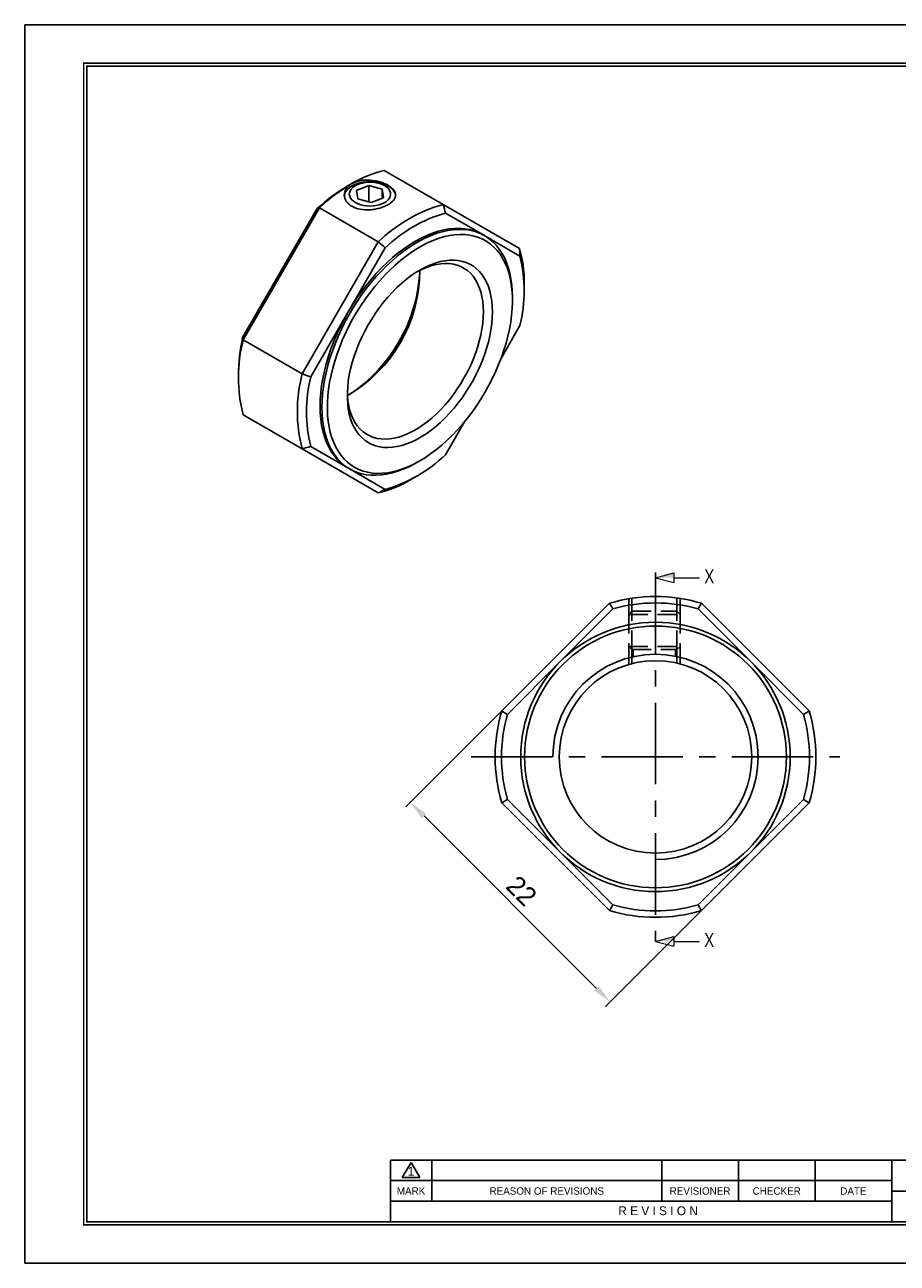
# Model space of a CAD drawing. Header units: millimetres. Extents: x 0 to 137, y 0 to 97.
# Tile 1 of 2: x 0 to 68, y 0 to 97. Entities that reach past the tile are written whole.
import ezdxf
from ezdxf.enums import TextEntityAlignment as Align

# ---------------------------------------------------------------- set-up
doc = ezdxf.new("R2010")
doc.units = ezdxf.units.MM
doc.linetypes.add('CENTER', pattern=[50.8, 31.75, -6.35, 6.35, -6.35])
doc.linetypes.add('DASHED', pattern=[0.75, 0.5, -0.25])
doc.layers.get('0').update_dxf_attribs({"linetype": 'CONTINUOUS'})
doc.layers.get('DEFPOINTS').update_dxf_attribs({"linetype": 'CONTINUOUS'})
for name, color, linetype in [('center', 1, 'CENTER'), ('hidden', 2, 'DASHED'), ('L1', 7, 'CONTINUOUS'), ('OUTLINE', 7, 'CONTINUOUS')]:
    doc.layers.add(name, color=color, linetype=linetype)
doc.dimstyles.get("Standard").update_dxf_attribs({"dimtxt": 1.5, "dimasz": 1.5, "dimexe": 0.5, "dimexo": 0, "dimgap": 0.5, "dimtad": 1, "dimdec": 3, "dimzin": 11, "dimdsep": 46, "dimtxsty": 'Standard', "dimcen": 0, "dimclrd": 5, "dimclre": 5, "dimclrt": 3, "dimadec": 0, "dimazin": 0, "dimtfac": 0.6, "dimtdec": 3, "dimtmove": 0, "dimatfit": 3, "dimfxl": 1.25, "dimtolj": 1, "dimtzin": 11, "dimarcsym": 0})

# ---------------------------------------------------------------- blocks, each defined once
blk = doc.blocks.new('표제란')
at = {"layer": 'L1', "color": 0}
for p, q in [((297, 210), (0, 210)), ((0, 210), (0, 0)), ((0, 0), (297, 0))]:
    blk.add_line(p, q, dxfattribs=at)
at = {"layer": 'L1'}
for p, q in [((160, 17.5), (62, 17.5)), ((62, 17.5), (62, 7)), ((64, 14.51), (65.5, 17.1)), ((65.5, 17.1), (67, 14.51)), ((69, 17.5), (69, 10.5)), ((108, 17.5), (108, 10.5)), ((121, 17.5), (121, 10.5)), ((134, 17.5), (134, 10.5)), ((147, 17.5), (147, 7)), ((147, 14), (62, 14)), ((64, 14.51), (67, 14.51)), ((147, 10.5), (62, 10.5)), ((147, 12.2), (160, 12.2))]:
    blk.add_line(p, q, dxfattribs=at)
at = {"layer": 'L1', "const_width": 0.25}
blk.add_lwpolyline([(290.5, 6.5), (290.5, 203.5), (10, 203.5), (10, 6.5)], close=True, dxfattribs=at)
at = {"layer": 'L1'}
blk.add_lwpolyline([(290, 7), (290, 203), (10.5, 203), (10.5, 7)], close=True, dxfattribs=at)
for s, height, p in [('1', 1.5, (65.5, 15.61)), ('MARK', 1.25, (65.5, 12.25)), ('REASON OF REVISIONS', 1.25, (88.5, 12.25)), ('REVISIONER', 1.25, (114.5, 12.25)), ('CHECKER', 1.25, (127.5, 12.25)), ('DATE', 1.25, (140.5, 12.25)), ('R E V I S I O N', 1.5, (107.38, 8.9))]:
    blk.add_text(s, height=height, dxfattribs=at).set_placement(p, align=Align.MIDDLE_CENTER)
for tag, p in [('필렛', (179.25, 10.9)), ('모따기', (179.25, 8.3))]:
    blk.add_attdef(tag, text='', height=1.15, dxfattribs=at).set_placement(p, align=Align.MIDDLE_LEFT)
at = {"layer": 'OUTLINE', "ltscale": 0.5}
for tag, p, height in [('TITLE', (237.17, 24.41), 2.5), ('도번', (251.18, 15.64), 2.5), ('SCALE', (253.78, 9.55), 1.2), ('DATE', (277.02, 9.51), 1.2)]:
    blk.add_attdef(tag, p, '', height=height, dxfattribs=at)
blk = doc.blocks.new('*D65')
at = {"layer": 'DEFPOINTS', "color": 0, "ltscale": 0.2}
for p in [(41.373, 47.238), (56.929, 31.682), (45.61, 20.362)]:
    blk.add_point(p, dxfattribs=at)
at = {"layer": 'OUTLINE', "color": 5, "lineweight": -2, "ltscale": 0.2}
for p, q in [((41.373, 47.238), (29.7, 35.565)), ((31.114, 34.858), (44.549, 21.423)), ((56.929, 31.682), (45.256, 20.009))]:
    blk.add_line(p, q, dxfattribs=at)
at = {"layer": 'OUTLINE', "color": 5, "ltscale": 0.2}
for points in [[(31.291, 35.035), (30.937, 34.681), (30.053, 35.919)], [(44.726, 21.6), (44.372, 21.246), (45.61, 20.362)]]:
    blk.add_solid(points, dxfattribs=at)
at = {"layer": 'OUTLINE', "color": 3, "ltscale": 0.2, "insert": (38.717, 29.026), "char_height": 1.5, "attachment_point": 5, "rotation": 315}
blk.add_mtext('\\A1;22', dxfattribs=at)

msp = doc.modelspace()

# ---------------------------------------------------------------- linework, layer by layer
at = {"layer": 'center', "ltscale": 0.2}
for p, q in [((49.151, 53.8347), (49.151, 25.0847)), ((34.776, 39.4597), (63.526, 39.4597))]:
    msp.add_line(p, q, dxfattribs=at)
at = {"layer": 'hidden', "color": 5, "ltscale": 3}
for p, q in [((47.0627, 50.5696), (47.0627, 51.7597)), ((51.0627, 50.5696), (51.0627, 51.7923)), ((47.0627, 46.6631), (47.0627, 48.5022)), ((51.0627, 46.712), (51.0627, 48.5022))]:
    msp.add_line(p, q, dxfattribs=at)
at = {"layer": 'hidden', "ltscale": 3}
for p, q in [((47.3127, 50.8196), (47.3127, 51.805)), ((50.8127, 50.8196), (50.8127, 51.8335)), ((47.0627, 50.5696), (47.3127, 50.8196)), ((47.0627, 50.5696), (51.0627, 50.5696)), ((47.0627, 50.5696), (47.0627, 48.0696)), ((47.3127, 47.8196), (47.3127, 50.8196)), ((47.3127, 50.8196), (50.8127, 50.8196)), ((51.0627, 50.5696), (50.8127, 50.8196)), ((50.8127, 47.8196), (50.8127, 50.8196)), ((51.0627, 50.5696), (51.0627, 48.0696)), ((47.0627, 48.0696), (51.0627, 48.0696)), ((47.0627, 48.0696), (47.3127, 47.8196)), ((47.3127, 46.7309), (47.3127, 48.2522)), ((47.3127, 47.8196), (50.8127, 47.8196)), ((47.4127, 47.2686), (47.4127, 47.8196)), ((50.7127, 47.3058), (50.7127, 47.8196)), ((50.8127, 46.7733), (50.8127, 48.2522)), ((51.0627, 48.0696), (50.8127, 47.8196))]:
    msp.add_line(p, q, dxfattribs=at)
at = {"layer": 'OUTLINE'}
for p, q in [((28.0196, 85.1723), (32.6158, 82.519)), ((25.4867, 84.1377), (25.1333, 83.9335)), ((26.8051, 83.9863), (25.8573, 83.6056)), ((27.8502, 83.7028), (26.8051, 83.9863)), ((26.8051, 83.9863), (26.8051, 82.7106)), ((25.9546, 82.9414), (25.8573, 83.6056)), ((27.9475, 83.0386), (26.9996, 82.6579)), ((27.8502, 83.7028), (27.9475, 83.0386)), ((27.8502, 82.9995), (27.8502, 83.7028)), ((16.9799, 72.1364), (22.7894, 82.1987)), ((22.9568, 82.2496), (17.0196, 71.9661)), ((22.9568, 82.2496), (27.553, 79.5963)), ((25.9546, 82.9414), (26.9996, 82.6579)), ((32.6158, 82.519), (38.553, 79.0904)), ((32.7832, 81.845), (35.6877, 80.1677)), ((35.8289, 80.0862), (35.6875, 80.1678)), ((21.6158, 69.3128), (27.553, 79.5963)), ((35.8403, 80.0796), (38.5927, 78.4902)), ((25.1879, 74.1061), (28.0927, 79.1372)), ((38.9232, 75.9728), (38.9232, 76.381)), ((38.004, 75.0339), (38.004, 75.2788)), ((22.2832, 69.0749), (25.1879, 74.1061)), ((38.5927, 73.0737), (37.1143, 70.5132)), ((17.0196, 71.9661), (21.6158, 69.3128)), ((16.6493, 69.2374), (16.6493, 68.8292)), ((17.0196, 66.1197), (21.6158, 63.4664)), ((17.0196, 66.1197), (22.9568, 62.6912)), ((34.2616, 65.5721), (32.7832, 63.0114)), ((27.553, 60.0379), (21.6158, 63.4664)), ((25.1879, 61.981), (22.2832, 63.6585)), ((27.553, 60.0379), (22.9568, 62.6912)), ((28.0927, 60.3036), (25.1879, 61.981)), ((25.1884, 61.9808), (25.3298, 61.8992)), ((30.5806, 62.4197), (30.7927, 62.5422)), ((30.0858, 61.0725), (30.4393, 61.2766)), ((37.1746, 43.0397), (45.571, 51.4361)), ((52.7309, 51.4361), (61.1274, 43.0397)), ((41.7263, 46.8843), (45.8343, 50.9923)), ((52.4677, 50.9923), (56.5756, 46.8843)), ((37.6184, 42.7764), (41.7263, 46.8843)), ((56.5756, 46.8843), (60.6835, 42.7764)), ((45.571, 27.4833), (37.1746, 35.8798)), ((41.7263, 32.0351), (37.6184, 36.143)), ((61.1274, 35.8798), (52.7309, 27.4833)), ((60.6835, 36.143), (56.5756, 32.0351)), ((45.8343, 27.9272), (41.7263, 32.0351)), ((56.5756, 32.0351), (52.4677, 27.9272))]:
    msp.add_line(p, q, dxfattribs=at)
at = {"layer": 'OUTLINE', "lineweight": 9}
for p, q in [((49.151, 53.426), (50.591, 53.8119)), ((49.151, 53.426), (50.591, 53.0402)), ((50.591, 53.8119), (50.591, 53.0402)), ((50.591, 53.426), (52.5854, 53.426)), ((49.151, 25.0847), (50.591, 25.4706)), ((50.591, 25.4706), (50.591, 24.6989)), ((49.151, 25.0847), (50.591, 24.6989)), ((50.591, 25.0847), (52.5854, 25.0847))]:
    msp.add_line(p, q, dxfattribs=at)
at = {"layer": 'OUTLINE', "flags": 128}
for points in [[(24.9024, 83.1382), (24.908, 83.2248), (24.947, 83.3808), (25.0224, 83.5322), (25.1329, 83.6763), (25.2763, 83.8104), (25.45, 83.932), (25.6507, 84.0387), (25.8748, 84.1288), (26.118, 84.2003), (26.3758, 84.2521), (26.6434, 84.2831), (26.9159, 84.2928), (27.1881, 84.281), (27.455, 84.2479), (27.7115, 84.1941), (27.9531, 84.1207), (28.175, 84.0289), (28.3732, 83.9206), (28.5441, 83.7977), (28.6843, 83.6625), (28.7914, 83.5175), (28.8633, 83.3655), (28.8986, 83.2093), (28.9024, 83.1382)], [(27.822, 82.5592), (27.6095, 82.4871), (27.3804, 82.4346), (27.1401, 82.4028), (26.8942, 82.3927), (26.6486, 82.4043), (26.4088, 82.4374), (26.1807, 82.4913), (25.9695, 82.5646), (25.7801, 82.6557), (25.617, 82.7624), (25.4841, 82.8822), (25.3844, 83.0124), (25.3203, 83.1498), (25.2933, 83.2912), (25.304, 83.4334), (25.3521, 83.5729), (25.4366, 83.7066), (25.5555, 83.8313), (25.7059, 83.944), (25.8844, 84.0421), (26.0867, 84.1234), (26.3081, 84.1859), (26.5435, 84.2281), (26.7873, 84.2492), (27.0338, 84.2484), (27.2772, 84.226), (27.5118, 84.1824), (27.7322, 84.1186), (27.933, 84.0361), (28.1098, 83.9369), (28.2582, 83.8233), (28.3749, 83.698), (28.457, 83.5638), (28.5027, 83.424), (28.5109, 83.2818), (28.4814, 83.1405), (28.4149, 83.0035), (28.3129, 82.8739), (28.1778, 82.7549), (28.0129, 82.6492), (27.822, 82.5592)], [(23.1547, 66.7065), (23.1678, 67.222), (23.2068, 67.7507), (23.2718, 68.2907), (23.3625, 68.8403), (23.4784, 69.3974), (23.6194, 69.9601), (23.7847, 70.5265), (23.974, 71.0945), (24.1864, 71.6621), (24.4213, 72.2274), (24.6779, 72.7883), (24.9551, 73.343), (25.2521, 73.8893), (25.5679, 74.4255), (25.9012, 74.9497), (26.251, 75.4599), (26.6159, 75.9545), (26.9948, 76.4316), (27.3863, 76.8897), (27.789, 77.327), (28.2015, 77.742), (28.6223, 78.1334), (29.05, 78.4996), (29.4831, 78.8396), (29.9201, 79.1519), (30.3593, 79.4356), (30.7994, 79.6896), (31.2386, 79.9131), (31.6756, 80.1052), (32.1087, 80.2654), (32.5364, 80.3929), (32.9572, 80.4875), (33.3697, 80.5487), (33.7724, 80.5763), (34.1639, 80.5703), (34.5428, 80.5306), (34.9078, 80.4574), (35.2575, 80.351), (35.5908, 80.2117), (35.9066, 80.04), (36.2036, 79.8366), (36.4808, 79.602), (36.7374, 79.3373), (36.9723, 79.0432), (37.1847, 78.7209), (37.374, 78.3714), (37.5393, 77.996), (37.6803, 77.5959), (37.7963, 77.1727), (37.8869, 76.7278), (37.9519, 76.2628), (37.9909, 75.7792), (38.004, 75.2788), (38.004, 75.2788)], [(30.7915, 62.5415), (31.2228, 62.8054), (31.6526, 63.0982), (32.0793, 63.4188), (32.5014, 63.7661), (32.9174, 64.1388), (33.3258, 64.5356), (33.7251, 64.9551), (34.1139, 65.3957), (34.4908, 65.856), (34.8544, 66.3342), (35.2035, 66.8286), (35.5369, 67.3375), (35.8532, 67.8591), (36.1514, 68.3914), (36.4304, 68.9326), (36.6893, 69.4808), (36.927, 70.0339), (37.1428, 70.59), (37.3358, 71.1471), (37.5054, 71.7033), (37.651, 72.2564), (37.772, 72.8046), (37.868, 73.3458), (37.9387, 73.8782), (37.9838, 74.3998), (38.0032, 74.9088), (37.9967, 75.4034), (37.9645, 75.8817), (37.9065, 76.342), (37.8231, 76.7828), (37.7146, 77.2024), (37.5812, 77.5994), (37.4236, 77.9722), (37.2422, 78.3197), (37.0377, 78.6404), (36.8108, 78.9334), (36.5624, 79.1975), (36.2934, 79.4317), (36.0046, 79.6354), (35.6972, 79.8076), (35.3723, 79.9479), (35.0309, 80.0556), (34.6743, 80.1305), (34.3039, 80.1722), (33.9209, 80.1807), (33.5266, 80.1558), (33.1226, 80.0976), (32.7103, 80.0065), (32.291, 79.8826), (31.8665, 79.7265), (31.438, 79.5386), (31.0072, 79.3198), (30.5757, 79.0706), (30.145, 78.7922), (29.7165, 78.4853), (29.2919, 78.1512), (28.8727, 77.7911), (28.4603, 77.4062), (28.0563, 76.9978), (27.6621, 76.5676), (27.2791, 76.1169), (26.9086, 75.6475), (26.5521, 75.1609), (26.2107, 74.659), (25.8857, 74.1436), (25.5783, 73.6164), (25.2896, 73.0794), (25.0205, 72.5345), (24.7721, 71.9836), (24.5453, 71.4287), (24.3408, 70.8719), (24.1594, 70.315), (24.0017, 69.7601), (23.8684, 69.2092), (23.7598, 68.6642), (23.6764, 68.1272), (23.6185, 67.5999), (23.5863, 67.0844), (23.5798, 66.5824), (23.5992, 66.0958), (23.6443, 65.6262), (23.715, 65.1754), (23.811, 64.7451), (23.932, 64.3366), (24.0776, 63.9515), (24.2472, 63.5912), (24.4402, 63.257), (24.656, 62.95), (24.8937, 62.6713), (25.1525, 62.422), (25.4316, 62.203), (25.7298, 62.015), (26.0461, 61.8586), (26.3794, 61.7346), (26.7285, 61.6432), (27.0922, 61.5849), (27.4691, 61.5598), (27.8579, 61.568), (28.2572, 61.6096), (28.6656, 61.6843), (29.0815, 61.7918), (29.5036, 61.9319), (29.9304, 62.104), (30.3601, 62.3074), (30.7915, 62.5415)], [(35.6879, 80.1676), (35.3614, 80.334), (35.0168, 80.4667), (34.6556, 80.5651), (34.279, 80.6289), (33.8883, 80.6578), (33.4851, 80.6517), (33.0707, 80.6107), (32.6468, 80.5349), (32.2148, 80.4246), (31.7763, 80.2802), (31.3329, 80.1021), (30.8862, 79.8911), (30.4379, 79.648), (29.9896, 79.3736), (29.543, 79.0688), (29.0996, 78.735), (28.6611, 78.3731), (28.2291, 77.9846), (27.8051, 77.571), (27.3908, 77.1336), (26.9875, 76.6741), (26.5969, 76.1941), (26.2203, 75.6955), (25.859, 75.18), (25.5145, 74.6496), (25.1879, 74.1061)], [(30.611, 77.295), (30.623, 77.3015), (30.9923, 77.4848), (31.3588, 77.637), (31.7209, 77.7571), (32.0767, 77.8447), (32.4246, 77.8993), (32.7627, 77.9207), (33.0896, 77.9087), (33.4035, 77.8634), (33.703, 77.785), (33.9865, 77.6739), (34.2528, 77.5307), (34.5005, 77.3561), (34.7284, 77.1508), (34.9354, 76.9159), (35.1205, 76.6526), (35.2827, 76.362), (35.4214, 76.0458), (35.5358, 75.7053), (35.6253, 75.3422), (35.6896, 74.9584), (35.7283, 74.5556), (35.7412, 74.1358), (35.7283, 73.7012), (35.6896, 73.2537), (35.6253, 72.7957), (35.5358, 72.3292), (35.4214, 71.8567), (35.2827, 71.3803), (35.1205, 70.9024), (34.9354, 70.4254), (34.7284, 69.9515), (34.5005, 69.4831), (34.2528, 69.0225), (33.9865, 68.5718), (33.703, 68.1334), (33.4035, 67.7092), (33.0896, 67.3015), (32.7627, 66.9121), (32.4246, 66.5431), (32.0767, 66.1961), (31.7209, 65.8728), (31.3588, 65.5749), (30.9923, 65.3038), (30.623, 65.0608), (30.2528, 64.8471), (29.8836, 64.6638), (29.517, 64.5117), (29.1549, 64.3915), (28.7991, 64.3039), (28.4513, 64.2493), (28.1131, 64.228), (27.7863, 64.24), (27.4724, 64.2853), (27.1729, 64.3636), (26.8893, 64.4747), (26.6231, 64.6179), (26.3754, 64.7926), (26.1475, 64.9979), (25.9405, 65.2327), (25.7554, 65.4961), (25.5931, 65.7866), (25.4545, 66.1029), (25.3401, 66.4434), (25.2505, 66.8064), (25.1862, 67.1903), (25.1475, 67.593), (25.1375, 67.8136)], [(36.4483, 74.1358), (36.4354, 73.6874), (36.3968, 73.2261), (36.3325, 72.7541), (36.243, 72.2734), (36.1286, 71.7864), (35.9899, 71.2951), (35.8274, 70.802), (35.642, 70.3091), (35.4344, 69.8188), (35.2057, 69.3333), (34.9568, 68.8548), (34.6889, 68.3855), (34.4032, 67.9276), (34.101, 67.4831), (33.7838, 67.054), (33.4528, 66.6423), (33.1098, 66.25), (32.7561, 65.8787), (32.3935, 65.5302), (32.0236, 65.206), (31.6481, 64.9077), (31.2686, 64.6366), (30.887, 64.394), (30.505, 64.1809), (30.1242, 63.9983), (29.7465, 63.8471), (29.3736, 63.7279), (29.0071, 63.6413), (28.6488, 63.5877), (28.3002, 63.5673), (27.9631, 63.5802), (27.6388, 63.6264), (27.3289, 63.7057), (27.0348, 63.8176), (26.7578, 63.9618), (26.4993, 64.1374), (26.2603, 64.3438), (26.0421, 64.5799), (25.8454, 64.8448), (25.6714, 65.1371), (25.5207, 65.4556), (25.3941, 65.7988), (25.292, 66.1652), (25.2151, 66.553), (25.1637, 66.9605), (25.1379, 67.3858), (25.1379, 67.8271), (25.1637, 68.2822), (25.2151, 68.7491), (25.292, 69.2258), (25.3941, 69.7099), (25.5207, 70.1993), (25.6714, 70.6918), (25.8454, 71.1851), (26.0421, 71.6769), (26.2603, 72.1651), (26.4993, 72.6474), (26.7578, 73.1215), (27.0348, 73.5854), (27.3289, 74.0369), (27.6388, 74.474), (27.9631, 74.8946), (28.3002, 75.2968), (28.6488, 75.6788), (29.0071, 76.0389), (29.3736, 76.3755), (29.7465, 76.6869), (30.1242, 76.9717), (30.505, 77.2288), (30.887, 77.4568), (31.2686, 77.6547), (31.6481, 77.8217), (32.0236, 77.957), (32.3935, 78.0599), (32.7561, 78.1301), (33.1098, 78.1671), (33.4528, 78.1708), (33.7838, 78.1412), (34.101, 78.0785), (34.4032, 77.9828), (34.6889, 77.8547), (34.9568, 77.6947), (35.2057, 77.5036), (35.4344, 77.2822), (35.642, 77.0316), (35.8274, 76.7528), (35.9899, 76.4473), (36.1286, 76.1162), (36.243, 75.7612), (36.3325, 75.3839), (36.3968, 74.9861), (36.4354, 74.5694), (36.4483, 74.1358)], [(25.1879, 74.1061), (24.8805, 73.5515), (24.5934, 72.9879), (24.3276, 72.4173), (24.0841, 71.8418), (23.8638, 71.2635), (23.6674, 70.6845), (23.4958, 70.107), (23.3495, 69.5329), (23.2291, 68.9645), (23.1349, 68.4038), (23.0674, 67.8529), (23.0269, 67.3137), (23.0133, 66.7882), (23.0269, 66.2783), (23.0674, 65.786), (23.1349, 65.3129), (23.2291, 64.8609), (23.3495, 64.4315), (23.4958, 64.0264), (23.6674, 63.647), (23.8638, 63.2947), (24.0841, 62.9708), (24.3276, 62.6765), (24.5934, 62.4128), (24.8805, 62.1807), (25.1879, 61.981)], [(30.5806, 62.4197), (30.3593, 62.2957), (29.9201, 62.0723), (29.4831, 61.8801), (29.05, 61.72), (28.6223, 61.5924), (28.2015, 61.4979), (27.789, 61.4367), (27.3863, 61.4091), (26.9948, 61.4151), (26.6159, 61.4548), (26.251, 61.5279), (25.9012, 61.6344), (25.5679, 61.7737), (25.2521, 61.9453), (24.9551, 62.1488), (24.6779, 62.3833), (24.4213, 62.6481), (24.1864, 62.9421), (23.974, 63.2645), (23.7847, 63.614), (23.6194, 63.9894), (23.4784, 64.3894), (23.3625, 64.8126), (23.2718, 65.2575), (23.2068, 65.7226), (23.1678, 66.2061), (23.1547, 66.7065)]]:
    msp.add_lwpolyline(points, dxfattribs=at)
at = {"layer": 'OUTLINE'}
for radius in [10.5, 10.2, 7.5]:
    msp.add_circle((49.151, 39.4597), radius, dxfattribs=at)
for centre, radius, start, end in [((30.2448, 76.1074), 9.334, 103.791953, 120.637272), ((32.755, 71.7592), 14.3545, 120.41347, 133.046058), ((32.029, 72.1659), 13.6393, 120.369935, 132.643091), ((35.7289, 71.28), 11.6621, 105.482172, 134.512452), ((35.8732, 71.0759), 11.2037, 106.010029, 133.984595), ((29.5358, 76.4782), 9.388, 359.406708, 16.155995), ((27.7185, 75.7819), 11.2064, 346.014968, 13.985032), ((19.5202, 77.3762), 11.2595, 299.975598, 0.099244), ((18.4344, 78.0038), 12.3809, 303.762918, 356.242458), ((28.3123, 69.0429), 11.6649, 165.487194, 194.512806), ((30.3977, 69.1382), 13.7487, 167.404053, 179.58659), ((32.9085, 66.3896), 11.6649, 165.487194, 194.512806), ((33.1574, 66.3667), 11.2064, 166.014968, 193.985032), ((25.0026, 71.0728), 11.2037, 286.010029, 313.984595), ((25.2685, 69.2479), 9.4892, 283.930358, 300.50828), ((49.151, 39.4597), 12.5, 73.357637, 106.642363), ((49.151, 39.4597), 12, 73.955024, 106.044976), ((49.151, 39.4597), 12.5, 163.357637, 196.642363), ((49.151, 39.4597), 12, 163.955024, 196.044976), ((49.151, 39.4597), 12, 343.955024, 16.044976), ((49.151, 39.4597), 12.5, 343.357637, 16.642363), ((49.151, 39.4597), 12.5, 253.357637, 286.642363), ((49.151, 39.4597), 12, 253.955024, 286.044976)]:
    msp.add_arc(centre, radius, start, end, dxfattribs=at)
at = {"layer": 'OUTLINE', "color": 5}
msp.add_arc((49.151, 39.4597), 8, 270, 180, dxfattribs=at)
at = {"layer": 'OUTLINE'}
msp.add_open_spline([(25.4882, 84.1385), (25.5818, 84.1925), (25.6829, 84.2386), (25.8999, 84.3157), (26.017, 84.347), (26.2592, 84.3927), (26.3838, 84.4073), (26.64, 84.4209), (26.7722, 84.4197), (27.1629, 84.394), (27.4257, 84.3467), (27.907, 84.2075), (28.1306, 84.1142), (28.408, 83.9543), (28.4926, 83.8966), (28.638, 83.7776), (28.6995, 83.7161), (28.8, 83.5885), (28.8384, 83.5226), (28.8893, 83.3911), (28.9023, 83.3246), (28.9025, 83.1898), (28.8897, 83.1235), (28.8392, 82.9918), (28.8009, 82.9258), (28.7009, 82.7982), (28.6396, 82.7366), (28.4945, 82.6175), (28.4102, 82.5597), (28.223, 82.4517), (28.1218, 82.4022), (27.9049, 82.312), (27.7878, 82.2709), (27.5456, 82.201), (27.421, 82.172), (27.1648, 82.1267), (27.0326, 82.1105), (26.6419, 82.0849), (26.3791, 82.0978), (25.8978, 82.1883), (25.6742, 82.267), (25.3968, 82.4268), (25.3121, 82.4881), (25.1668, 82.6203), (25.1053, 82.6915), (25.0048, 82.8436), (24.9664, 82.9242), (24.9155, 83.0874), (24.9025, 83.1711), (24.9023, 83.3405), (24.9151, 83.4238), (24.9656, 83.5871), (25.0039, 83.6678), (25.1039, 83.8197), (25.1652, 83.8909), (25.3103, 84.0232), (25.3946, 84.0845), (25.4882, 84.1385)], degree=3, knots=[0, 0, 0, 0, 0.03125, 0.03125, 0.0625, 0.0625, 0.09375, 0.09375, 0.125, 0.125, 0.1875, 0.1875, 0.25, 0.25, 0.28125, 0.28125, 0.3125, 0.3125, 0.34375, 0.34375, 0.375, 0.375, 0.40625, 0.40625, 0.4375, 0.4375, 0.46875, 0.46875, 0.5, 0.5, 0.53125, 0.53125, 0.5625, 0.5625, 0.59375, 0.59375, 0.625, 0.625, 0.6875, 0.6875, 0.75, 0.75, 0.78125, 0.78125, 0.8125, 0.8125, 0.84375, 0.84375, 0.875, 0.875, 0.90625, 0.90625, 0.9375, 0.9375, 0.96875, 0.96875, 1, 1, 1, 1], dxfattribs=at)
for points in [[(22.7894, 82.1987), (22.8454, 82.2161), (22.9012, 82.233), (22.9568, 82.2496)], [(32.6158, 82.519), (32.6714, 82.2944), (32.7272, 82.0697), (32.7832, 81.845)], [(27.553, 79.5963), (27.7332, 79.4436), (27.9131, 79.2906), (28.0927, 79.1372)], [(38.553, 79.0904), (38.5664, 78.8901), (38.5797, 78.69), (38.5927, 78.4902)], [(17.0196, 71.9661), (17.0061, 72.0225), (16.9929, 72.0793), (16.9799, 72.1364)], [(21.6158, 69.3128), (21.8381, 69.2331), (22.0606, 69.1538), (22.2832, 69.0749)], [(21.6158, 63.4664), (21.8381, 63.5306), (22.0606, 63.5946), (22.2832, 63.6585)], [(28.0927, 60.3036), (27.9131, 60.2149), (27.7332, 60.1263), (27.553, 60.0379)], [(45.571, 51.4361), (45.6591, 51.2884), (45.7469, 51.1405), (45.8343, 50.9923)], [(52.7309, 51.4361), (52.6428, 51.2884), (52.5551, 51.1405), (52.4677, 50.9923)], [(37.1746, 43.0397), (37.3222, 42.9516), (37.4702, 42.8638), (37.6184, 42.7764)], [(61.1274, 43.0397), (60.9797, 42.9516), (60.8317, 42.8638), (60.6835, 42.7764)], [(37.1746, 35.8798), (37.3222, 35.9679), (37.4702, 36.0556), (37.6184, 36.143)], [(61.1274, 35.8798), (60.9797, 35.9679), (60.8317, 36.0556), (60.6835, 36.143)], [(45.8343, 27.9272), (45.7469, 27.7789), (45.6591, 27.631), (45.571, 27.4833)], [(52.7309, 27.4833), (52.6428, 27.631), (52.5551, 27.7789), (52.4677, 27.9272)]]:
    msp.add_open_spline(points, degree=3, dxfattribs=at)
at = {"layer": 'OUTLINE', "lineweight": 9}
for points in [[(49.151, 53.426), (50.591, 53.8119), (50.591, 53.426)], [(49.151, 25.0847), (50.591, 25.4706), (50.591, 25.0847)]]:
    msp.add_solid(points, dxfattribs=at)

# ---------------------------------------------------------------- block references
at = {"layer": 'OUTLINE', "xscale": 0.4596181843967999, "yscale": 0.4596181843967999, "zscale": 0.4596181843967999}
msp.add_blockref('표제란', (0, 0), dxfattribs=at)

# ---------------------------------------------------------------- texts
at = {"lineweight": 9, "width": 0.8}
for p in [(52.9565, 52.9923), (52.9565, 24.651)]:
    msp.add_text('X', height=1.08, dxfattribs=at).set_placement(p)

# ---------------------------------------------------------------- dimensions: what is measured, and where the dimension line sits
at = {"layer": 'OUTLINE', "ltscale": 0.2}
dim = msp.add_aligned_dim(p1=(41.3728, 47.2379), p2=(56.9291, 31.6815), distance=-16.008, dimstyle='Standard', dxfattribs=at)
dim.commit()
dim.dimension.update_dxf_attribs({"geometry": '*D65', "text_midpoint": (38.7169, 29.0257)})

doc.saveas('drawing.dxf')
